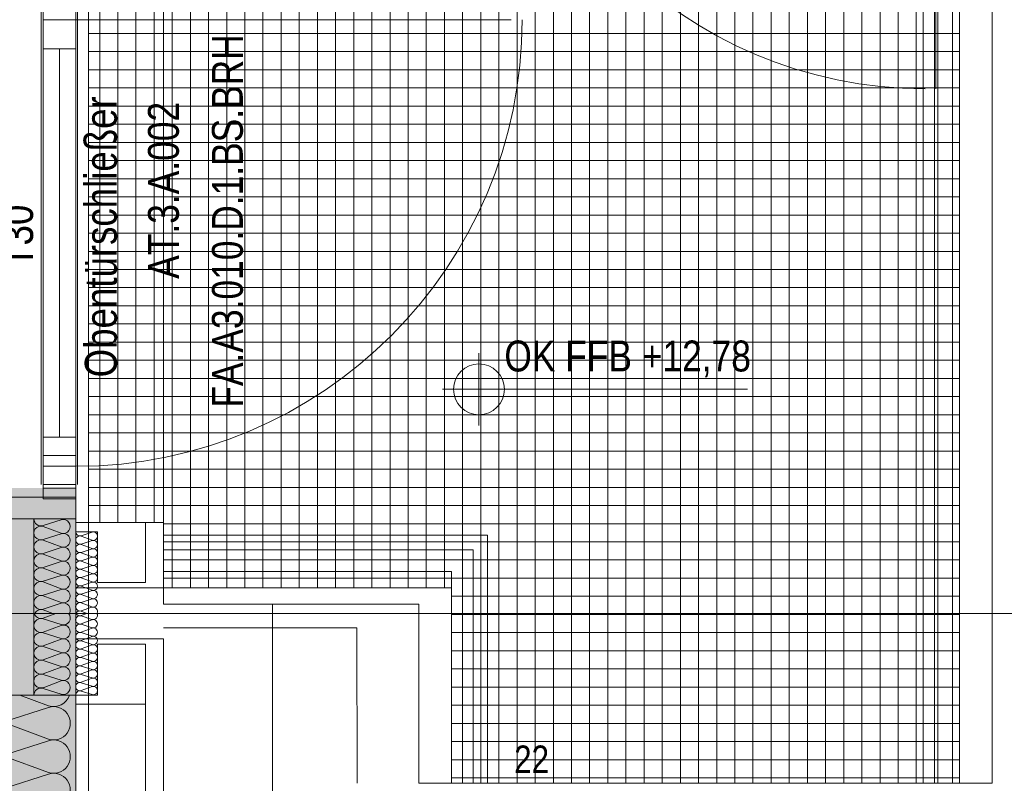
# Model space of a CAD drawing. Extents: x -620 to 3480, y 62 to 1112.
# Tile 14 of 76: x -490 to -435, y 537 to 579. Entities that reach past the tile are written whole.
import ezdxf
from ezdxf.lldxf.tags import DXFTag

# ---------------------------------------------------------------- set-up
doc = ezdxf.new("R2010")
doc.units = 0
doc.layers.get('0').update_dxf_attribs({"lineweight": 13})
for name, color, linetype, lineweight, true_color in [('30 -33 Aussenwände- 7 Fassade_ Elemente', 7, 'Continuous', 9, 0x00aacc), ('30 -34 Innenwände- 6 Elemente', 7, 'Continuous', 9, 0xff6633), ('30 -35 Decken- 2.2 Treppen Außen', 7, 'Continuous', 9, 0x009999), ('70 -72 Beschriftung- 1 Beschriftung allgemein', 7, 'Continuous', 9, 0xff6633), ('iwb_Schraffur_F90_feuerbestaendig', 1, 'Continuous', 13, 0xff0000)]:
    doc.layers.add(name, color=color, linetype=linetype, lineweight=lineweight, true_color=true_color)
for name, color, linetype, lineweight in [('60- 61 allgemeine Ausstattung- 4 Terrassen', 7, 'Continuous', 9), ('70 -71 Achsen- 1 Gebäudeachsen', 7, 'STRICHPUNKT2-A06GA2HU8I', 18), ('70 -72 Beschriftung- 5 Höhenkoten', 7, 'Continuous', 15), ('Keine', 7, 'Continuous', 9)]:
    doc.layers.add(name, color=color, linetype=linetype, lineweight=lineweight)
doc.styles.get("Standard").update_dxf_attribs({"font": 'ARIALN.TTF'})
tags = doc.linetypes.add('grob-A06GA2HT8I', pattern=[14, 3, -8, 3]).pattern_tags.tags
tags[8:9] = [DXFTag(74, 4), DXFTag(75, 0), DXFTag(340, '0'), DXFTag(46, 0.0), DXFTag(50, 0.0), DXFTag(44, 0.0), DXFTag(45, 0.0)]
tags[6:7] = [DXFTag(74, 4), DXFTag(75, 0), DXFTag(340, '0'), DXFTag(46, 0.0), DXFTag(50, 0.0), DXFTag(44, 0.0), DXFTag(45, 0.0)]
tags[4:5] = [DXFTag(74, 4), DXFTag(75, 0), DXFTag(340, '0'), DXFTag(46, 0.0), DXFTag(50, 0.0), DXFTag(44, 0.0), DXFTag(45, 0.0)]
tags = doc.linetypes.add('STRICHPUNKT2-A06GA2HU8I', pattern=[12.7, 6.35, -3.175, 0, -3.175]).pattern_tags.tags
tags[10:11] = [DXFTag(74, 4), DXFTag(75, 0), DXFTag(340, '0'), DXFTag(46, 0.0), DXFTag(50, 0.0), DXFTag(44, 0.0), DXFTag(45, 0.0)]
tags[8:9] = [DXFTag(74, 4), DXFTag(75, 0), DXFTag(340, '0'), DXFTag(46, 0.0), DXFTag(50, 0.0), DXFTag(44, 0.0), DXFTag(45, 0.0)]
tags[6:7] = [DXFTag(74, 4), DXFTag(75, 0), DXFTag(340, '0'), DXFTag(46, 0.0), DXFTag(50, 0.0), DXFTag(44, 0.0), DXFTag(45, 0.0)]
tags[4:5] = [DXFTag(74, 4), DXFTag(75, 0), DXFTag(340, '0'), DXFTag(46, 0.0), DXFTag(50, 0.0), DXFTag(44, 0.0), DXFTag(45, 0.0)]

# ---------------------------------------------------------------- blocks, each defined once
blk = doc.blocks.new('Referenz-A06GA2HW8I')
at = {"layer": '30 -33 Aussenwände- 7 Fassade_ Elemente', "color": 0, "linetype": 'grob-A06GA2HT8I', "lineweight": -2, "ltscale": 0.13}
for p, q in [((-439.185, 575.38), (-439.185, 599.38)), ((-488.485, 553.58), (-488.485, 580.78)), ((-486.485, 553.58), (-486.485, 580.78)), ((-486.585, 579.18), (-486.585, 555.18)), ((-462.585, 579.18), (-486.585, 579.18))]:
    blk.add_line(p, q, dxfattribs=at)
at = {"layer": '30 -33 Aussenwände- 7 Fassade_ Elemente', "color": 0, "linetype": 'Continuous', "lineweight": -2, "ltscale": 0.13}
for p, q in [((-485.885, 598.68), (-485.885, 373.68)), ((-488.385, 553.38), (-488.385, 580.78)), ((-486.585, 580.78), (-486.585, 553.38)), ((-488.385, 577.58), (-488.385, 579.18)), ((-488.385, 555.18), (-488.385, 579.18)), ((-488.385, 579.18), (-486.585, 579.18)), ((-486.585, 579.18), (-486.585, 555.18)), ((-486.585, 579.18), (-486.585, 577.58)), ((-486.585, 577.58), (-488.385, 577.58)), ((-487.485, 577.58), (-487.485, 556.18)), ((-488.385, 554.58), (-488.385, 556.18)), ((-488.385, 556.18), (-486.585, 556.18)), ((-486.585, 556.18), (-486.585, 554.58)), ((-488.385, 553.58), (-488.385, 555.18)), ((-488.385, 555.18), (-486.585, 555.18)), ((-486.585, 555.18), (-486.585, 553.58)), ((-488.385, 554.58), (-486.585, 554.58)), ((-488.385, 552.78), (-488.385, 554.58)), ((-486.585, 554.58), (-486.585, 552.78)), ((-486.585, 553.58), (-488.385, 553.58)), ((-493.385, 552.88), (-486.585, 552.88)), ((-486.585, 553.38), (-488.385, 553.38)), ((-486.585, 552.88), (-486.585, 551.68)), ((-486.585, 552.78), (-488.385, 552.78)), ((-486.585, 551.68), (-493.385, 551.68)), ((-486.585, 551.68), (-488.885, 551.68)), ((-488.885, 551.68), (-488.885, 546.48)), ((-488.385, 551.311), (-487.385, 551.632)), ((-487.385, 550.903), (-488.385, 551.273)), ((-486.585, 546.48), (-486.585, 551.68)), ((-482.745, 551.48), (-486.585, 551.48)), ((-486.585, 551.48), (-486.585, 550.98)), ((-482.745, 548.18), (-482.745, 551.48)), ((-488.385, 550.545), (-487.385, 550.866)), ((-486.585, 550.98), (-485.385, 550.98)), ((-486.285, 550.758), (-485.684, 550.951)), ((-485.685, 550.514), (-486.285, 550.736)), ((-485.385, 550.98), (-485.385, 548.18)), ((-487.385, 550.137), (-488.385, 550.507)), ((-486.285, 550.299), (-485.685, 550.491)), ((-485.685, 550.054), (-486.285, 550.276)), ((-488.385, 549.778), (-487.385, 550.1)), ((-487.385, 549.371), (-488.385, 549.741)), ((-486.285, 549.839), (-485.685, 550.031)), ((-485.685, 549.594), (-486.285, 549.817)), ((-488.385, 549.012), (-487.385, 549.334)), ((-486.286, 549.379), (-485.686, 549.572)), ((-485.686, 549.135), (-486.286, 549.357)), ((-486.286, 548.92), (-485.686, 549.112)), ((-487.385, 548.605), (-488.385, 548.975)), ((-488.385, 548.246), (-487.385, 548.568)), ((-485.686, 548.675), (-486.286, 548.897)), ((-486.286, 548.46), (-485.686, 548.653)), ((-487.385, 547.839), (-488.385, 548.209)), ((-486.287, 548.001), (-485.687, 548.193)), ((-485.687, 548.215), (-486.286, 548.438)), ((-485.385, 548.18), (-482.745, 548.18)), ((-488.385, 547.48), (-487.385, 547.802)), ((-486.585, 547.88), (-481.745, 547.88)), ((-485.687, 547.756), (-486.287, 547.978)), ((-486.287, 547.541), (-485.687, 547.733)), ((-485.687, 547.296), (-486.287, 547.518)), ((-487.385, 547.073), (-488.385, 547.443)), ((-488.385, 546.714), (-487.385, 547.036)), ((-486.287, 547.081), (-485.687, 547.274)), ((-485.688, 546.837), (-486.287, 547.059)), ((-488.885, 541.98), (-488.885, 546.48)), ((-488.385, 546.677), (-487.853, 546.48)), ((-488.385, 546.218), (-487.674, 546.48)), ((-486.585, 546.48), (-486.585, 381.48)), ((-486.585, 546.48), (-486.585, 541.98)), ((-486.288, 546.622), (-485.688, 546.814)), ((-486.288, 546.599), (-485.966, 546.48)), ((-486.288, 546.361), (-485.966, 546.48)), ((-488.385, 546.18), (-487.385, 545.859)), ((-486.288, 546.339), (-485.688, 546.146)), ((-485.688, 546.124), (-486.287, 545.902)), ((-486.287, 545.879), (-485.687, 545.687)), ((-487.385, 545.821), (-488.385, 545.451)), ((-488.385, 545.414), (-487.385, 545.093)), ((-485.687, 545.664), (-486.287, 545.442)), ((-486.287, 545.419), (-485.687, 545.227)), ((-481.745, 545.68), (-471.085, 545.68)), ((-471.085, 545.68), (-471.084, 537.12)), ((-487.385, 545.055), (-488.385, 544.685)), ((-481.745, 545.08), (-486.585, 545.08)), ((-486.585, 545.08), (-486.585, 541.98)), ((-485.687, 545.205), (-486.287, 544.982)), ((-486.287, 544.96), (-485.687, 544.767)), ((-485.687, 544.745), (-486.286, 544.523)), ((-485.385, 544.78), (-482.745, 544.78)), ((-485.385, 541.98), (-485.385, 544.78)), ((-482.745, 544.78), (-482.745, 541.48)), ((-481.745, 382.88), (-481.745, 545.08)), ((-488.385, 544.648), (-487.385, 544.327)), ((-487.385, 544.289), (-488.385, 543.919)), ((-486.286, 544.5), (-485.686, 544.308)), ((-485.686, 544.285), (-486.286, 544.063)), ((-488.385, 543.882), (-487.385, 543.561)), ((-486.286, 544.041), (-485.686, 543.848)), ((-485.686, 543.826), (-486.286, 543.603)), ((-487.385, 543.523), (-488.385, 543.153)), ((-488.385, 543.116), (-487.385, 542.794)), ((-486.286, 543.581), (-485.686, 543.389)), ((-485.685, 543.366), (-486.285, 543.144)), ((-486.285, 543.121), (-485.685, 542.929)), ((-487.385, 542.757), (-488.385, 542.387)), ((-485.685, 542.906), (-486.285, 542.684)), ((-486.285, 542.662), (-485.685, 542.469)), ((-488.385, 542.35), (-487.385, 542.028)), ((-485.685, 542.447), (-486.285, 542.225)), ((-486.285, 542.202), (-485.684, 542.01)), ((-486.585, 541.98), (-493.545, 541.98)), ((-492.045, 541.98), (-488.885, 541.98)), ((-488.085, 541.394), (-489.672, 541.98)), ((-486.585, 541.98), (-488.885, 541.98)), ((-486.585, 541.48), (-486.585, 541.98)), ((-486.585, 541.98), (-485.385, 541.98)), ((-488.085, 541.304), (-490.485, 540.532)), ((-486.585, 541.48), (-482.745, 541.48)), ((-486.585, 386.48), (-486.585, 541.48)), ((-482.745, 541.48), (-482.745, 386.48)), ((-490.485, 540.442), (-488.085, 539.555)), ((-488.085, 539.465), (-490.485, 538.694)), ((-490.485, 538.604), (-488.085, 537.717)), ((-488.085, 537.627), (-490.485, 536.855))]:
    blk.add_line(p, q, dxfattribs=at)
at = {"layer": '30 -33 Aussenwände- 7 Fassade_ Elemente', "color": 0, "lineweight": -2}
blk.add_line((-481.745, 547.48), (-481.745, 594.54), dxfattribs=at)
at = {"layer": '30 -33 Aussenwände- 7 Fassade_ Elemente', "color": 0, "linetype": 'grob-A06GA2HT8I', "lineweight": -2, "ltscale": 0.13}
for centre, major_axis in [((-439.785, 599.38), (-24, 0)), ((-486.585, 579.18), (0, -24.6))]:
    blk.add_ellipse(centre, major_axis=major_axis, ratio=1, start_param=0, end_param=1.570796, dxfattribs=at)
at = {"layer": '30 -33 Aussenwände- 7 Fassade_ Elemente', "color": 0, "linetype": 'Continuous', "lineweight": -2, "ltscale": 0.13}
for centre, major_axis, end_param in [((-488.502, 550.909), (0.117, 0.364), 3.764652), ((-488.502, 551.675), (-0.383, 0.005), 1.896254), ((-487.267, 551.268), (-0.117, -0.364), 3.765224), ((-487.267, 550.502), (-0.117, -0.364), 3.765224), ((-486.355, 550.517), (0.071, 0.219), 3.764652), ((-486.355, 550.977), (-0.23, 0.003), 1.896254), ((-485.614, 550.732), (-0.071, -0.219), 3.765224), ((-488.502, 550.143), (0.117, 0.364), 3.764652), ((-486.356, 550.058), (0.071, 0.219), 3.764652), ((-485.615, 550.272), (-0.071, -0.219), 3.765224), ((-488.502, 549.377), (0.117, 0.364), 3.764652), ((-487.267, 549.736), (-0.117, -0.364), 3.765224), ((-486.356, 549.598), (0.071, 0.219), 3.764652), ((-485.615, 549.813), (-0.071, -0.219), 3.765224), ((-487.267, 548.97), (-0.117, -0.364), 3.765224), ((-486.356, 549.138), (0.071, 0.219), 3.764652), ((-485.615, 549.353), (-0.071, -0.219), 3.765224), ((-485.616, 548.894), (-0.071, -0.219), 3.765224), ((-488.502, 548.611), (0.117, 0.364), 3.764652), ((-488.502, 548.611), (-0.31, 0.225), 1.254884), ((-488.502, 548.611), (0.117, 0.364), 1.254884), ((-487.267, 548.203), (0.31, 0.225), 1.255075), ((-487.267, 548.203), (-0.117, -0.364), 3.765224), ((-486.357, 548.679), (0.071, 0.219), 3.764652), ((-485.616, 548.434), (-0.071, -0.219), 3.765224), ((-488.502, 547.845), (0.117, 0.364), 3.764652), ((-488.502, 547.845), (-0.31, 0.225), 1.254884), ((-488.502, 548.611), (-0.31, -0.225), 1.254884), ((-488.502, 547.845), (0.117, 0.364), 1.254884), ((-487.267, 548.203), (0.31, -0.225), 1.255075), ((-486.357, 547.76), (0.071, 0.219), 3.764652), ((-486.357, 548.219), (0.071, 0.219), 3.764652), ((-486.357, 547.76), (0.071, 0.219), 1.254884), ((-485.616, 547.974), (-0.071, -0.219), 3.765224), ((-488.502, 547.845), (-0.31, -0.225), 1.254884), ((-488.502, 547.079), (0.117, 0.364), 1.254884), ((-487.267, 548.203), (-0.117, -0.364), 1.255075), ((-487.267, 547.437), (-0.117, -0.364), 3.765224), ((-487.267, 547.437), (0.31, 0.225), 1.255075), ((-487.267, 547.437), (0.31, -0.225), 1.255075), ((-486.357, 547.76), (-0.186, 0.135), 1.254884), ((-486.358, 547.3), (0.071, 0.219), 3.764652), ((-486.357, 547.76), (-0.186, -0.135), 1.254884), ((-486.358, 547.3), (0.071, 0.219), 1.254884), ((-485.617, 547.515), (0.186, 0.135), 1.255075), ((-485.617, 547.515), (-0.071, -0.219), 3.765224), ((-485.617, 547.515), (0.186, -0.135), 1.255075), ((-488.502, 547.079), (-0.31, 0.225), 1.254884), ((-487.267, 547.437), (-0.117, -0.364), 1.255075), ((-487.267, 546.671), (0.332, -0.191), 2.405647), ((-486.358, 547.3), (-0.186, 0.135), 1.254884), ((-486.358, 546.84), (-0.186, 0.135), 1.254884), ((-486.358, 547.3), (-0.186, -0.135), 1.254884), ((-486.358, 546.84), (0.071, 0.219), 1.254884), ((-485.617, 547.055), (-0.071, -0.219), 3.765224), ((-485.617, 547.055), (-0.071, -0.219), 1.255075), ((-485.617, 547.515), (-0.071, -0.219), 1.255075), ((-485.617, 547.055), (0.186, 0.135), 1.255075), ((-485.617, 547.055), (0.186, -0.135), 1.255075), ((-488.502, 546.582), (-0.369, -0.102), 1.613483), ((-488.502, 546.312), (0.117, 0.364), 1.428714), ((-488.502, 547.079), (-0.31, -0.225), 1.254884), ((-487.267, 546.223), (-0.117, -0.364), 2.619647), ((-486.358, 546.381), (0.071, 0.219), 1.434048), ((-486.358, 546.58), (-0.207, -0.1), 1.434048), ((-486.358, 546.84), (-0.186, -0.135), 1.254884), ((-486.358, 546.12), (0.07, 0.219), 1.254884), ((-485.617, 546.595), (0.198, -0.116), 2.411197), ((-485.617, 546.365), (-0.07, -0.219), 2.411197), ((-488.502, 545.816), (-0.31, 0.225), 1.254884), ((-488.502, 545.816), (0.117, 0.364), 1.254884), ((-487.267, 545.457), (0.31, 0.225), 1.255075), ((-487.267, 545.457), (-0.117, -0.364), 3.765224), ((-486.358, 546.12), (-0.186, 0.135), 1.254884), ((-486.358, 545.66), (0.07, 0.219), 3.764652), ((-486.358, 546.12), (-0.186, -0.135), 1.254884), ((-486.358, 545.66), (0.07, 0.219), 1.254884), ((-485.617, 545.905), (-0.07, -0.219), 3.765224), ((-485.617, 545.905), (0.186, 0.135), 1.255075), ((-485.617, 545.905), (0.186, -0.135), 1.255075), ((-488.502, 545.05), (0.117, 0.364), 3.764652), ((-488.502, 545.816), (-0.31, -0.225), 1.254884), ((-488.502, 545.05), (0.117, 0.364), 1.254884), ((-487.267, 545.457), (0.31, -0.225), 1.255075), ((-486.358, 545.66), (-0.186, 0.135), 1.254884), ((-486.357, 545.201), (0.07, 0.219), 3.764652), ((-486.357, 545.201), (-0.186, 0.135), 1.254884), ((-486.358, 545.66), (-0.186, -0.135), 1.254884), ((-486.357, 545.201), (0.07, 0.219), 1.254884), ((-485.617, 545.905), (-0.07, -0.219), 1.255075), ((-485.617, 545.446), (0.186, 0.135), 1.255075), ((-485.617, 545.446), (-0.07, -0.219), 3.765224), ((-485.617, 545.446), (-0.07, -0.219), 1.255075), ((-485.617, 545.446), (0.186, -0.135), 1.255075), ((-488.502, 545.05), (-0.31, 0.225), 1.254884), ((-488.502, 545.05), (-0.31, -0.225), 1.254884), ((-487.267, 545.457), (-0.117, -0.364), 1.255075), ((-487.267, 544.691), (-0.117, -0.364), 3.765224), ((-487.267, 544.691), (0.31, 0.225), 1.255075), ((-487.267, 544.691), (0.31, -0.225), 1.255075), ((-486.357, 544.741), (0.07, 0.219), 3.764652), ((-486.357, 545.201), (-0.186, -0.135), 1.254884), ((-485.616, 544.986), (-0.07, -0.219), 3.765224), ((-485.616, 544.526), (-0.07, -0.219), 3.765224), ((-488.502, 544.284), (0.117, 0.364), 3.764652), ((-488.502, 544.284), (-0.31, 0.225), 1.254884), ((-488.502, 544.284), (0.117, 0.364), 1.254884), ((-487.267, 544.691), (-0.117, -0.364), 1.255075), ((-487.267, 543.925), (-0.117, -0.364), 3.765224), ((-486.357, 544.282), (0.07, 0.219), 3.764652), ((-485.616, 544.067), (-0.07, -0.219), 3.765224), ((-488.502, 543.518), (0.117, 0.364), 3.764652), ((-488.502, 544.284), (-0.31, -0.225), 1.254884), ((-486.356, 543.822), (0.07, 0.219), 3.764652), ((-485.615, 543.607), (-0.07, -0.219), 3.765224), ((-488.502, 542.752), (0.117, 0.364), 3.764652), ((-487.267, 543.159), (-0.117, -0.364), 3.765224), ((-486.356, 543.362), (0.07, 0.219), 3.764652), ((-486.356, 542.903), (0.07, 0.219), 3.764652), ((-485.615, 543.148), (-0.07, -0.219), 3.765224), ((-487.267, 542.393), (-0.117, -0.364), 3.765224), ((-486.355, 542.443), (0.07, 0.219), 3.764652), ((-485.615, 542.688), (-0.07, -0.219), 3.765224), ((-488.502, 541.986), (0.117, 0.364), 1.896254), ((-486.355, 541.983), (0.07, 0.219), 1.896254), ((-485.614, 542.228), (-0.07, -0.219), 3.765224), ((-487.803, 542.268), (-0.282, -0.874), 1.563745), ((-487.803, 540.429), (0.744, 0.539), 1.254884), ((-487.803, 540.429), (0.744, -0.539), 1.254884), ((-487.803, 540.429), (-0.282, -0.874), 1.254884), ((-487.803, 538.591), (-0.282, -0.874), 3.764652), ((-487.803, 538.591), (0.744, 0.539), 1.254884), ((-487.803, 538.591), (0.744, -0.539), 1.254884), ((-487.803, 538.591), (-0.282, -0.874), 1.254884), ((-487.803, 536.752), (0.744, 0.539), 1.254884), ((-487.803, 536.752), (-0.282, -0.874), 3.764652), ((-487.803, 536.752), (0.744, -0.539), 1.254884)]:
    blk.add_ellipse(centre, major_axis=major_axis, ratio=1, start_param=0, end_param=end_param, dxfattribs=at)
at = {"layer": '30 -34 Innenwände- 6 Elemente', "color": 0, "linetype": 'Continuous', "lineweight": -2, "ltscale": 0.13}
for p, q in [((-439.885, 598.68), (-439.885, 537.12)), ((-439.085, 537.12), (-439.085, 598.68)), ((-437.885, 598.68), (-437.885, 537.12)), ((-436.085, 537.12), (-436.085, 598.68)), ((-463.885, 550.78), (-481.745, 550.78)), ((-481.745, 550.78), (-481.745, 549.98)), ((-463.885, 537.12), (-463.885, 550.78)), ((-481.745, 549.98), (-464.685, 549.98)), ((-464.685, 549.98), (-464.685, 537.12)), ((-465.885, 548.78), (-481.745, 548.78)), ((-481.745, 548.78), (-481.745, 546.98)), ((-465.885, 537.12), (-465.885, 548.78)), ((-481.745, 546.98), (-467.685, 546.98)), ((-467.685, 546.98), (-467.685, 537.12)), ((-467.685, 537.12), (-465.885, 537.12)), ((-464.685, 537.12), (-463.885, 537.12)), ((-439.885, 537.12), (-439.085, 537.12)), ((-437.885, 537.12), (-436.085, 537.12))]:
    blk.add_line(p, q, dxfattribs=at)
at = {"layer": '60- 61 allgemeine Ausstattung- 4 Terrassen', "color": 0, "lineweight": -2}
for p, q in [((-485.885, 598.68), (-485.885, 551.48)), ((-485.265, 551.48), (-485.265, 598.68)), ((-484.265, 551.48), (-484.265, 598.68)), ((-483.265, 551.48), (-483.265, 598.68)), ((-482.265, 551.48), (-482.265, 598.68)), ((-481.265, 547.88), (-481.265, 598.68)), ((-480.265, 547.88), (-480.265, 598.68)), ((-479.265, 547.88), (-479.265, 598.68)), ((-478.265, 547.88), (-478.265, 598.68)), ((-477.265, 547.88), (-477.265, 598.68)), ((-476.265, 547.88), (-476.265, 598.68)), ((-475.265, 547.88), (-475.265, 598.68)), ((-474.265, 547.88), (-474.265, 598.68)), ((-473.265, 547.88), (-473.265, 598.68)), ((-472.265, 547.88), (-472.265, 598.68)), ((-471.265, 547.88), (-471.265, 598.68)), ((-470.265, 547.88), (-470.265, 598.68)), ((-469.265, 547.88), (-469.265, 598.68)), ((-468.265, 547.88), (-468.265, 598.68)), ((-467.265, 547.88), (-467.265, 598.68)), ((-466.265, 547.88), (-466.265, 598.68)), ((-465.265, 537.12), (-465.265, 598.68)), ((-464.265, 537.12), (-464.265, 598.68)), ((-463.265, 537.12), (-463.265, 598.68)), ((-462.265, 537.12), (-462.265, 598.68)), ((-461.265, 537.12), (-461.265, 598.68)), ((-460.265, 537.12), (-460.265, 598.68)), ((-459.265, 537.12), (-459.265, 598.68)), ((-458.265, 537.12), (-458.265, 598.68)), ((-457.265, 537.12), (-457.265, 598.68)), ((-456.265, 537.12), (-456.265, 598.68)), ((-455.265, 537.12), (-455.265, 598.68)), ((-454.265, 537.12), (-454.265, 598.68)), ((-453.265, 537.12), (-453.265, 598.68)), ((-452.265, 537.12), (-452.265, 598.68)), ((-451.265, 537.12), (-451.265, 598.68)), ((-450.265, 537.12), (-450.265, 598.68)), ((-449.265, 537.12), (-449.265, 598.68)), ((-448.265, 537.12), (-448.265, 598.68)), ((-447.265, 537.12), (-447.265, 598.68)), ((-446.265, 537.12), (-446.265, 598.68)), ((-445.265, 537.12), (-445.265, 598.68)), ((-444.265, 537.12), (-444.265, 598.68)), ((-443.265, 537.12), (-443.265, 598.68)), ((-442.265, 537.12), (-442.265, 598.68)), ((-441.265, 537.12), (-441.265, 598.68)), ((-440.265, 537.12), (-440.265, 598.68)), ((-439.265, 537.12), (-439.265, 598.68)), ((-438.265, 537.12), (-438.265, 598.68)), ((-437.885, 537.12), (-437.885, 598.68)), ((-485.885, 578.421), (-437.885, 578.421)), ((-485.885, 577.421), (-437.885, 577.421)), ((-485.885, 576.421), (-437.885, 576.421)), ((-485.885, 575.421), (-437.885, 575.421)), ((-485.885, 574.421), (-437.885, 574.421)), ((-485.885, 573.421), (-437.885, 573.421)), ((-485.885, 572.421), (-437.885, 572.421)), ((-485.885, 571.421), (-437.885, 571.421)), ((-485.885, 570.421), (-437.885, 570.421)), ((-485.885, 569.421), (-437.885, 569.421)), ((-485.885, 568.421), (-437.885, 568.421)), ((-485.885, 567.421), (-437.885, 567.421)), ((-485.885, 566.421), (-437.885, 566.421)), ((-485.885, 565.421), (-437.885, 565.421)), ((-485.885, 564.421), (-437.885, 564.421)), ((-485.885, 563.421), (-437.885, 563.421)), ((-485.885, 562.421), (-437.885, 562.421)), ((-485.885, 561.421), (-437.885, 561.421)), ((-485.885, 560.421), (-437.885, 560.421)), ((-485.885, 559.421), (-437.885, 559.421)), ((-485.885, 558.421), (-437.885, 558.421)), ((-485.885, 557.421), (-437.885, 557.421)), ((-485.885, 556.421), (-437.885, 556.421)), ((-485.885, 555.421), (-437.885, 555.421)), ((-485.885, 554.421), (-437.885, 554.421)), ((-485.885, 553.421), (-437.885, 553.421)), ((-485.885, 552.421), (-437.885, 552.421)), ((-485.885, 551.48), (-481.745, 551.48)), ((-481.745, 551.48), (-481.745, 547.88)), ((-481.745, 551.421), (-437.885, 551.421)), ((-481.745, 550.421), (-437.885, 550.421)), ((-481.745, 549.421), (-437.885, 549.421)), ((-481.745, 548.421), (-437.885, 548.421)), ((-481.745, 547.88), (-465.885, 547.88)), ((-465.885, 547.88), (-465.885, 537.12)), ((-475.735, 211.08), (-475.735, 546.98)), ((-465.885, 547.421), (-437.885, 547.421)), ((-465.885, 546.421), (-437.885, 546.421)), ((-465.885, 545.421), (-437.885, 545.421)), ((-465.885, 544.421), (-437.885, 544.421)), ((-465.885, 543.421), (-437.885, 543.421)), ((-465.885, 542.421), (-437.885, 542.421)), ((-465.885, 541.421), (-437.885, 541.421)), ((-465.885, 540.421), (-437.885, 540.421)), ((-465.885, 539.421), (-437.885, 539.421)), ((-465.885, 538.421), (-437.885, 538.421)), ((-465.885, 537.421), (-437.885, 537.421)), ((-465.885, 537.12), (-437.885, 537.12))]:
    blk.add_line(p, q, dxfattribs=at)
at = {"layer": '70 -71 Achsen- 1 Gebäudeachsen', "color": 0, "linetype": 'STRICHPUNKT2-A06GA2HU8I', "lineweight": -2, "ltscale": 0.13}
blk.add_line((-561.186, 546.48), (86.255, 546.48), dxfattribs=at)
at = {"layer": '70 -72 Beschriftung- 5 Höhenkoten', "color": 0, "linetype": 'Continuous', "lineweight": -2, "ltscale": 0.13}
for p, q in [((-464.365, 556.821), (-464.365, 560.821)), ((-464.365, 560.221), (-464.365, 558.821)), ((-464.365, 558.821), (-464.365, 560.221)), ((-466.365, 558.821), (-449.568, 558.821)), ((-464.365, 558.821), (-465.765, 558.821)), ((-465.765, 558.821), (-464.365, 558.821)), ((-464.365, 557.421), (-464.365, 558.821)), ((-462.965, 558.821), (-464.365, 558.821)), ((-464.365, 558.821), (-464.365, 557.421)), ((-464.365, 558.821), (-462.965, 558.821))]:
    blk.add_line(p, q, dxfattribs=at)
for major_axis in [(0, 1.4), (1.4, 0), (-1.4, 0), (0, -1.4)]:
    blk.add_ellipse((-464.365, 558.821), major_axis=major_axis, ratio=1, start_param=0, end_param=1.570796, dxfattribs=at)
at = {"layer": '30 -35 Decken- 2.2 Treppen Außen', "color": 0, "linetype": 'ByBlock', "lineweight": -2, "ltscale": 0.13, "insert": (-462.425, 539.201), "char_height": 1.51033, "attachment_point": 1, "rotation": 0.001}
blk.add_mtext('{\\fArial Narrow;22}', dxfattribs=at)
at = {"layer": '70 -72 Beschriftung- 1 Beschriftung allgemein', "color": 0, "linetype": 'Continuous', "lineweight": -2, "ltscale": 0.13, "attachment_point": 1, "rotation": 90}
for s, insert, char_height in [('{\\fArial Narrow;FA.A3.010.D.1.BS.BRH}', (-479.076, 557.813), 1.7), ('{\\fArial Narrow;Obentürschließer}', (-486.082, 559.479), 1.76205), ('{\\fArial Narrow;AT.3.A.002}', (-482.601, 564.909), 1.7)]:
    blk.add_mtext(s, dxfattribs=dict(at, insert=insert, char_height=char_height))
at = {"layer": '70 -72 Beschriftung- 5 Höhenkoten', "color": 0, "linetype": 'Continuous', "lineweight": -2, "ltscale": 0.13, "insert": (-462.965, 561.506), "char_height": 1.7, "attachment_point": 1}
blk.add_mtext('{\\fArial Narrow;OK FFB +12,78}', dxfattribs=at)
at = {"layer": 'Keine', "color": 0, "linetype": 'Continuous', "lineweight": -2, "ltscale": 0.13, "insert": (-490.698, 565.513), "char_height": 1.76205, "attachment_point": 1, "rotation": 90}
blk.add_mtext('{\\fArial Narrow;T30}', dxfattribs=at)
blk.add_mtext('{\\fArial Narrow;T30}', dxfattribs=at)
blk = doc.blocks.new('Referenz-A06GA2HY8I')
at = {"layer": 'iwb_Schraffur_F90_feuerbestaendig', "linetype": 'Continuous', "ltscale": 0.13}
blk.add_solid([(-492.045, 553.38), (-486.585, 553.38), (-492.045, 376.896), (-486.585, 376.896)], dxfattribs=at)

msp = doc.modelspace()

# ---------------------------------------------------------------- block references
at = {"color": 8, "lineweight": 13, "ltscale": 0.13, "true_color": 0x808080}
msp.add_blockref('Referenz-A06GA2HW8I', (0, 0), dxfattribs=at)
at = {"color": 8, "lineweight": 25, "ltscale": 0.25, "true_color": 0x808080}
msp.add_blockref('Referenz-A06GA2HY8I', (0, 0), dxfattribs=at)

doc.saveas('drawing.dxf')
